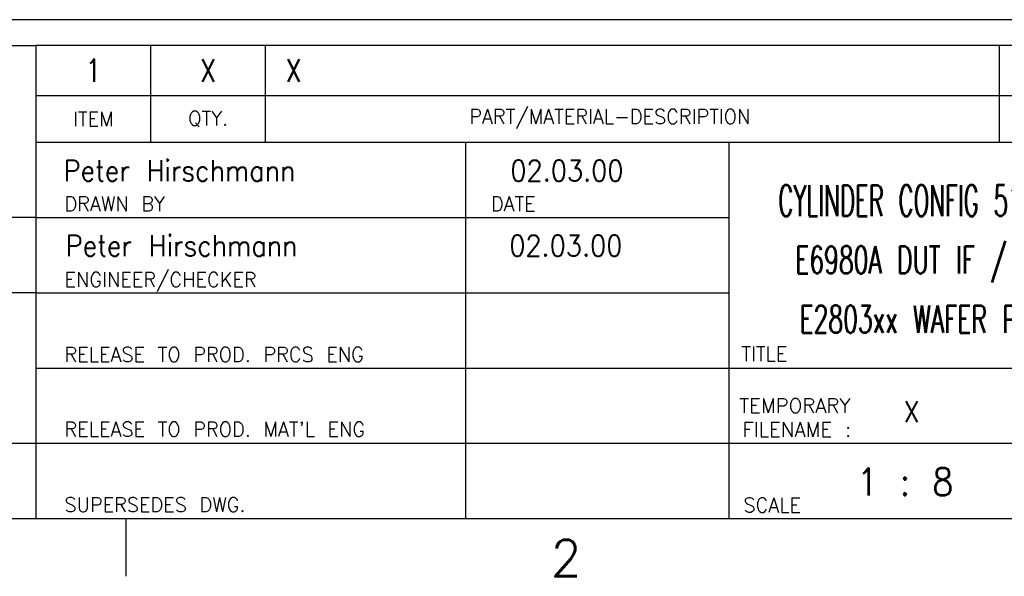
# Model space of a CAD drawing. Extents: x -1763 to 4575, y -3429 to 1051.
# Tile 50 of 80: x 2872 to 3737, y -3429 to -2940. Entities that reach past the tile are written whole.
import ezdxf

# ---------------------------------------------------------------- set-up
doc = ezdxf.new("R2010")
doc.units = 0
doc.layers.add('1', color=7, linetype='CONTINUOUS')
doc.styles.add('CONVERTER_1', font='txt.shx', dxfattribs={"width": 0.63})
doc.styles.add('CONVERTER_11', font='txt.shx', dxfattribs={"width": 0.54})
doc.styles.add('CONVERTER_2', font='txt.shx', dxfattribs={"width": 0.9})
doc.styles.add('CONVERTER_3', font='txt.shx', dxfattribs={"width": 0.81})
doc.styles.add('CONVERTER_5', font='txt.shx', dxfattribs={"width": 0.99})
doc.styles.add('CONVERTER_7', font='txt.shx', dxfattribs={"width": 0.97875})
doc.styles.add('CONVERTER_9', font='txt.shx', dxfattribs={"width": 0.970312})

# ---------------------------------------------------------------- blocks, each defined once
blk = doc.blocks.new('ATA1_S', base_point=(-213.98, -422.25))
at = {"layer": '1', "color": 1, "linetype": 'CONTINUOUS'}
for p, q in [((290.81, -370.32), (360.81, -370.32)), ((466.58, -370.32), (360.81, -370.32)), ((360.81, -370.32), (360.81, -375.82)), ((373.41, -380.98), (373.41, -370.32)), ((386.02, -380.98), (386.02, -370.32)), ((466.58, -370.32), (466.58, -375.82)), ((499.58, -370.32), (466.58, -370.32)), ((466.58, -375.82), (466.58, -380.98)), ((408.02, -422.25), (408.02, -380.98)), ((360.81, -389.23), (290.81, -389.23)), ((360.81, -389.23), (436.94, -389.23)), ((360.81, -397.49), (290.81, -397.49)), ((360.81, -397.49), (436.94, -397.49)), ((360.81, -405.74), (436.94, -405.74)), ((335.81, -414), (499.58, -414)), ((370.69, -422.25), (370.69, -428.6))]:
    blk.add_line(p, q, dxfattribs=at)
at = {"layer": '1', "color": 7, "linetype": 'CONTINUOUS'}
for p, q in [((360.81, -375.82), (466.58, -375.82)), ((360.81, -375.82), (360.81, -422.25)), ((466.58, -375.82), (565.58, -375.82)), ((466.58, -380.98), (360.81, -380.98)), ((436.94, -422.25), (436.94, -380.98)), ((565.58, -380.98), (466.58, -380.98)), ((436.94, -405.74), (565.58, -405.74)), ((-213.98, -422.25), (565.58, -422.25))]:
    blk.add_line(p, q, dxfattribs=at)
at = {"layer": '1', "color": 1}
for s, height, style, width, p in [('Peter Hirschmann', 2.3, 'CONVERTER_2', 0.9, (363.84, -385.22)), ('02.03.00', 2.3, 'CONVERTER_2', 0.9, (412.91, -385.21)), ('DRAWN BY', 1.6, 'CONVERTER_9', 0.970312, (363.94, -388.52)), ('DATE', 1.6, 'CONVERTER_9', 0.970312, (410.77, -388.52)), ('Peter Hirschmann', 2.3, 'CONVERTER_2', 0.9, (364.07, -393.46)), ('02.03.00', 2.3, 'CONVERTER_2', 0.9, (412.79, -393.47)), ('ENGINEER/CHECKER', 1.6, 'CONVERTER_9', 0.970312, (363.95, -396.83)), ('RELEASE TO PROD. PRCS ENG', 1.6, 'CONVERTER_9', 0.970312, (363.94, -405.05)), ('TITLE', 1.6, 'CONVERTER_9', 0.970312, (438.27, -404.97)), ('TEMPORARY', 1.6, 'CONVERTER_5', 0.99, (438.04, -410.67)), ('X', 2.3, 'CONVERTER_2', 0.9, (456.08, -411.69)), ("RELEASE TO PROD. MAT'L ENG", 1.6, 'CONVERTER_9', 0.970312, (363.94, -413.26)), ('FILENAME :', 1.6, 'CONVERTER_5', 0.99, (438.4, -413.28)), ('1 : 8', 3, 'CONVERTER_2', 0.9, (450.95, -419.73)), ('SUPERSEDES DWG.', 1.6, 'CONVERTER_9', 0.970312, (363.94, -421.54)), ('SCALE', 1.6, 'CONVERTER_9', 0.970312, (438.51, -421.58))]:
    blk.add_text(s, height=height, dxfattribs=dict(at, style=style, width=width)).set_placement(p)
for s, insert, char_height, attachment_point, style in [('1', (367.11, -373.07), 2.5, 5, 'CONVERTER_3'), ('X', (379.72, -373.07), 2.5, 5, 'CONVERTER_3'), ('X', (388.25, -373.07), 2.5, 4, 'CONVERTER_3'), ('QTY.', (379.72, -378.4), 1.6, 5, 'CONVERTER_9'), ('PART/MATERIAL-DESCRIPTION', (423.83, -378.4), 1.6, 5, 'CONVERTER_9'), ('ITEM', (367.11, -378.4), 1.6, 5, 'CONVERTER_9'), ('CYLINDER CONFIG 512 SOC F330-STYLE', (468.26, -387.36), 3.4, 5, 'CONVERTER_11'), ('E6980A DUT IF / 6978Ax TESTHEAD', (468.26, -394.36), 3, 5, 'CONVERTER_1'), ('E2803xx WAFER PROBER INTERFACE', (468.26, -400.36), 3, 5, 'CONVERTER_1')]:
    blk.add_mtext(s, dxfattribs=dict(at, insert=insert, char_height=char_height, attachment_point=attachment_point, style=style))
at = {"layer": '1', "color": 7, "insert": (419.03, -428.6), "char_height": 4, "attachment_point": 8, "style": 'CONVERTER_7'}
blk.add_mtext('2', dxfattribs=at)
blk = doc.blocks.new('TEXT__258', base_point=(-2000, -2800))
at = {"layer": '1', "color": 7, "linetype": 'CONTINUOUS'}
blk.add_line((4500, -2940), (2500, -2940), dxfattribs=at)

msp = doc.modelspace()

# ---------------------------------------------------------------- block references
at = {"layer": '1', "xscale": 8, "yscale": 8, "zscale": 8}
msp.add_blockref('ATA1_S', (-1711.87, -3378), dxfattribs=at)
at = {"layer": '1'}
msp.add_blockref('TEXT__258', (-2000, -2800), dxfattribs=at)

doc.saveas('drawing.dxf')
